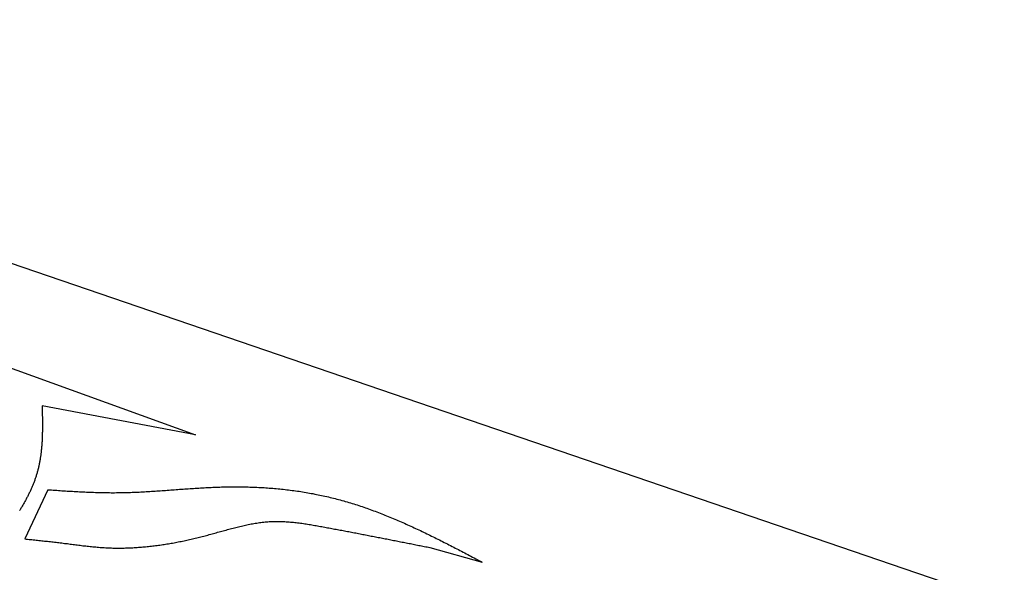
# Model space of a CAD drawing. Extents: x 15 to 1173, y 15 to 825.
# Tile 17 of 37: x 164 to 320, y 619 to 707. Entities that reach past the tile are written whole.
import ezdxf

# ---------------------------------------------------------------- set-up
doc = ezdxf.new("R2010")
doc.units = 0
doc.layers.get('0').update_dxf_attribs({"linetype": 'CONTINUOUS'})
doc.layers.add('BODY', color=3, linetype='CONTINUOUS')
doc.layers.add('TRIBAL_GRAPHIC_REV2', color=5, linetype='CONTINUOUS')

msp = doc.modelspace()

# ---------------------------------------------------------------- linework, layer by layer
for points in [[(167.86, 645.4, 0), (167.87, 645.26, 0), (167.87, 645.12, 0), (167.87, 644.97, 0), (167.88, 644.83, 0), (167.88, 644.69, 0), (167.88, 644.55, 0), (167.88, 644.41, 0), (167.89, 644.26, 0), (167.89, 644.12, 0), (167.89, 643.98, 0), (167.89, 643.84, 0), (167.9, 643.7, 0), (167.9, 643.56, 0), (167.9, 643.41, 0), (167.9, 643.27, 0), (167.9, 643.13, 0), (167.9, 642.99, 0), (167.91, 642.85, 0), (167.91, 642.71, 0), (167.91, 642.57, 0), (167.91, 642.43, 0), (167.91, 642.28, 0), (167.91, 642.14, 0), (167.91, 642, 0), (167.9, 641.86, 0), (167.9, 641.72, 0), (167.9, 641.58, 0), (167.9, 641.44, 0), (167.9, 641.3, 0), (167.89, 641.16, 0), (167.89, 641.02, 0), (167.89, 640.88, 0), (167.88, 640.74, 0), (167.88, 640.6, 0), (167.87, 640.46, 0), (167.87, 640.32, 0), (167.86, 640.18, 0), (167.85, 640.04, 0), (167.85, 639.91, 0), (167.84, 639.77, 0), (167.83, 639.63, 0), (167.82, 639.49, 0), (167.81, 639.35, 0), (167.8, 639.21, 0), (167.79, 639.08, 0), (167.78, 638.94, 0), (167.77, 638.8, 0), (167.76, 638.66, 0), (167.75, 638.53, 0), (167.73, 638.39, 0), (167.72, 638.25, 0), (167.7, 638.12, 0), (167.69, 637.98, 0), (167.67, 637.84, 0), (167.65, 637.71, 0), (167.63, 637.57, 0), (167.62, 637.44, 0), (167.6, 637.3, 0), (167.57, 637.17, 0), (167.55, 637.03, 0), (167.53, 636.9, 0), (167.51, 636.76, 0), (167.49, 636.63, 0), (167.46, 636.49, 0), (167.44, 636.36, 0), (167.41, 636.23, 0), (167.38, 636.09, 0), (167.35, 635.96, 0), (167.32, 635.83, 0), (167.29, 635.7, 0), (167.26, 635.57, 0), (167.23, 635.43, 0), (167.2, 635.3, 0), (167.16, 635.17, 0), (167.13, 635.04, 0), (167.09, 634.91, 0), (167.06, 634.78, 0), (167.02, 634.65, 0), (166.98, 634.52, 0), (166.94, 634.39, 0), (166.9, 634.26, 0), (166.86, 634.13, 0), (166.81, 634, 0), (166.77, 633.88, 0), (166.72, 633.75, 0), (166.68, 633.62, 0), (166.63, 633.49, 0), (166.59, 633.37, 0), (166.54, 633.24, 0), (166.49, 633.11, 0), (166.44, 632.99, 0), (166.38, 632.86, 0), (166.33, 632.74, 0), (166.28, 632.61, 0), (166.23, 632.49, 0), (166.17, 632.36, 0), (166.12, 632.24, 0), (166.06, 632.11, 0), (166, 631.99, 0), (165.94, 631.86, 0), (165.89, 631.74, 0), (165.83, 631.62, 0), (165.77, 631.49, 0), (165.71, 631.37, 0), (165.65, 631.25, 0), (165.58, 631.12, 0), (165.52, 631, 0), (165.46, 630.88, 0), (165.39, 630.76, 0), (165.33, 630.63, 0), (165.26, 630.51, 0), (165.2, 630.39, 0), (165.13, 630.27, 0), (165.06, 630.15, 0), (165, 630.03, 0), (164.93, 629.9, 0), (164.86, 629.78, 0), (164.79, 629.66, 0), (164.72, 629.54, 0), (164.65, 629.42, 0), (164.58, 629.3, 0), (164.51, 629.18, 0), (164.44, 629.06, 0), (164.36, 628.94, 0), (164.29, 628.82, 0)], [(168.78, 632.12, 0), (169.06, 632.1, 0), (169.34, 632.08, 0), (169.61, 632.06, 0), (169.89, 632.04, 0), (170.17, 632.03, 0), (170.45, 632.01, 0), (170.73, 631.99, 0), (171, 631.97, 0), (171.28, 631.96, 0), (171.56, 631.94, 0), (171.84, 631.92, 0), (172.12, 631.9, 0), (172.39, 631.89, 0), (172.67, 631.87, 0), (172.95, 631.86, 0), (173.23, 631.84, 0), (173.51, 631.82, 0), (173.78, 631.81, 0), (174.06, 631.8, 0), (174.34, 631.78, 0), (174.62, 631.77, 0), (174.9, 631.76, 0), (175.18, 631.75, 0), (175.45, 631.73, 0), (175.73, 631.72, 0), (176.01, 631.71, 0), (176.29, 631.7, 0), (176.56, 631.7, 0), (176.84, 631.69, 0), (177.12, 631.68, 0), (177.4, 631.67, 0), (177.68, 631.67, 0), (177.96, 631.66, 0), (178.23, 631.66, 0), (178.51, 631.66, 0), (178.79, 631.65, 0), (179.07, 631.65, 0), (179.34, 631.65, 0), (179.62, 631.66, 0), (179.9, 631.66, 0), (180.18, 631.66, 0), (180.46, 631.66, 0), (180.74, 631.67, 0), (181.01, 631.68, 0), (181.29, 631.68, 0), (181.57, 631.69, 0), (181.85, 631.7, 0), (182.13, 631.71, 0), (182.4, 631.72, 0), (182.68, 631.74, 0), (182.96, 631.75, 0), (183.24, 631.76, 0), (183.51, 631.77, 0), (183.79, 631.79, 0), (184.07, 631.8, 0), (184.35, 631.82, 0), (184.63, 631.84, 0), (184.91, 631.85, 0), (185.18, 631.87, 0), (185.46, 631.89, 0), (185.74, 631.91, 0), (186.02, 631.93, 0), (186.29, 631.95, 0), (186.57, 631.97, 0), (186.85, 631.98, 0), (187.13, 632, 0), (187.41, 632.02, 0), (187.68, 632.04, 0), (187.96, 632.06, 0), (188.24, 632.09, 0), (188.52, 632.11, 0), (188.79, 632.12, 0), (189.07, 632.15, 0), (189.35, 632.17, 0), (189.63, 632.19, 0), (189.9, 632.21, 0), (190.18, 632.23, 0), (190.46, 632.25, 0), (190.74, 632.26, 0), (191.01, 632.28, 0), (191.29, 632.3, 0), (191.57, 632.32, 0), (191.85, 632.34, 0), (192.12, 632.36, 0), (192.4, 632.38, 0), (192.68, 632.39, 0), (192.96, 632.41, 0), (193.23, 632.42, 0), (193.51, 632.44, 0), (193.79, 632.46, 0), (194.07, 632.47, 0), (194.34, 632.48, 0), (194.62, 632.5, 0), (194.9, 632.51, 0), (195.18, 632.52, 0), (195.46, 632.53, 0), (195.74, 632.54, 0), (196.01, 632.55, 0), (196.29, 632.56, 0), (196.57, 632.57, 0), (196.85, 632.57, 0), (197.13, 632.58, 0), (197.41, 632.58, 0), (197.69, 632.58, 0), (197.97, 632.59, 0), (198.25, 632.59, 0), (198.52, 632.59, 0), (198.8, 632.59, 0), (199.08, 632.59, 0), (199.36, 632.58, 0), (199.64, 632.58, 0), (199.92, 632.58, 0), (200.2, 632.57, 0), (200.48, 632.56, 0), (200.76, 632.55, 0), (201.04, 632.54, 0), (201.32, 632.53, 0), (201.6, 632.52, 0), (201.88, 632.51, 0), (202.16, 632.5, 0), (202.44, 632.48, 0), (202.72, 632.47, 0), (203, 632.45, 0), (203.28, 632.43, 0), (203.55, 632.41, 0), (203.83, 632.39, 0), (204.11, 632.37, 0), (204.39, 632.35, 0), (204.67, 632.32, 0), (204.95, 632.3, 0), (205.23, 632.27, 0), (205.5, 632.25, 0), (205.78, 632.22, 0), (206.06, 632.19, 0), (206.34, 632.16, 0), (206.62, 632.12, 0), (206.89, 632.09, 0), (207.17, 632.06, 0), (207.45, 632.02, 0), (207.72, 631.98, 0), (208, 631.95, 0), (208.28, 631.91, 0), (208.55, 631.87, 0), (208.83, 631.82, 0), (209.1, 631.78, 0), (209.38, 631.74, 0), (209.66, 631.69, 0), (209.93, 631.64, 0), (210.2, 631.6, 0), (210.48, 631.55, 0), (210.75, 631.5, 0), (211.03, 631.44, 0), (211.3, 631.39, 0), (211.57, 631.34, 0), (211.84, 631.28, 0), (212.12, 631.22, 0), (212.39, 631.16, 0), (212.66, 631.1, 0), (212.93, 631.04, 0), (213.2, 630.98, 0), (213.47, 630.91, 0), (213.74, 630.85, 0), (214.01, 630.78, 0), (214.28, 630.71, 0), (214.55, 630.64, 0), (214.81, 630.57, 0), (215.08, 630.5, 0), (215.35, 630.43, 0), (215.62, 630.35, 0), (215.88, 630.28, 0), (216.15, 630.2, 0), (216.41, 630.12, 0), (216.68, 630.04, 0), (216.94, 629.96, 0), (217.21, 629.88, 0), (217.47, 629.79, 0), (217.74, 629.71, 0), (218, 629.62, 0), (218.26, 629.53, 0), (218.53, 629.45, 0), (218.79, 629.36, 0), (219.05, 629.27, 0), (219.31, 629.18, 0), (219.57, 629.08, 0), (219.83, 628.99, 0), (220.09, 628.89, 0), (220.35, 628.8, 0), (220.61, 628.7, 0), (220.87, 628.6, 0), (221.13, 628.5, 0), (221.39, 628.4, 0), (221.65, 628.3, 0), (221.91, 628.2, 0), (222.16, 628.1, 0), (222.42, 628, 0), (222.68, 627.89, 0), (222.94, 627.79, 0), (223.19, 627.68, 0), (223.45, 627.57, 0), (223.71, 627.47, 0), (223.96, 627.36, 0), (224.22, 627.25, 0), (224.47, 627.14, 0), (224.73, 627.02, 0), (224.98, 626.91, 0), (225.24, 626.8, 0), (225.49, 626.69, 0), (225.75, 626.57, 0), (226, 626.46, 0), (226.25, 626.34, 0), (226.51, 626.23, 0), (226.76, 626.11, 0), (227.01, 625.99, 0), (227.27, 625.87, 0), (227.52, 625.75, 0), (227.77, 625.64, 0), (228.03, 625.52, 0), (228.28, 625.39, 0), (228.53, 625.27, 0), (228.78, 625.15, 0), (229.03, 625.03, 0), (229.28, 624.91, 0), (229.54, 624.78, 0), (229.79, 624.66, 0), (230.04, 624.54, 0), (230.29, 624.41, 0), (230.54, 624.29, 0), (230.79, 624.16, 0), (231.04, 624.04, 0), (231.29, 623.91, 0), (231.54, 623.78, 0), (231.79, 623.66, 0), (232.04, 623.53, 0), (232.29, 623.4, 0), (232.54, 623.27, 0), (232.79, 623.14, 0), (233.04, 623.02, 0), (233.29, 622.89, 0), (233.54, 622.76, 0), (233.79, 622.63, 0), (234.04, 622.5, 0), (234.29, 622.37, 0), (234.54, 622.24, 0), (234.79, 622.11, 0), (235.04, 621.98, 0), (235.29, 621.85, 0), (235.53, 621.72, 0), (235.78, 621.59, 0), (236.03, 621.46, 0), (236.28, 621.33, 0), (236.53, 621.2, 0), (236.78, 621.07, 0), (237.03, 620.93, 0), (237.28, 620.8, 0), (237.53, 620.67, 0)], [(165.11, 624.34, 0), (165.34, 624.31, 0), (165.56, 624.29, 0), (165.79, 624.26, 0), (166.01, 624.24, 0), (166.24, 624.22, 0), (166.46, 624.19, 0), (166.69, 624.17, 0), (166.91, 624.15, 0), (167.14, 624.12, 0), (167.36, 624.1, 0), (167.59, 624.07, 0), (167.81, 624.05, 0), (168.04, 624.03, 0), (168.26, 624, 0), (168.49, 623.98, 0), (168.71, 623.95, 0), (168.94, 623.93, 0), (169.16, 623.9, 0), (169.39, 623.88, 0), (169.61, 623.85, 0), (169.84, 623.82, 0), (170.06, 623.8, 0), (170.29, 623.77, 0), (170.51, 623.74, 0), (170.74, 623.72, 0), (170.96, 623.69, 0), (171.19, 623.66, 0), (171.41, 623.63, 0), (171.63, 623.61, 0), (171.86, 623.58, 0), (172.09, 623.55, 0), (172.31, 623.52, 0), (172.53, 623.49, 0), (172.76, 623.46, 0), (172.98, 623.43, 0), (173.21, 623.4, 0), (173.43, 623.38, 0), (173.66, 623.35, 0), (173.88, 623.32, 0), (174.11, 623.29, 0), (174.33, 623.26, 0), (174.56, 623.24, 0), (174.78, 623.21, 0), (175.01, 623.19, 0), (175.23, 623.16, 0), (175.46, 623.14, 0), (175.68, 623.11, 0), (175.91, 623.09, 0), (176.13, 623.07, 0), (176.36, 623.05, 0), (176.58, 623.03, 0), (176.81, 623.01, 0), (177.03, 622.99, 0), (177.26, 622.98, 0), (177.48, 622.96, 0), (177.71, 622.95, 0), (177.93, 622.93, 0), (178.16, 622.92, 0), (178.38, 622.91, 0), (178.61, 622.91, 0), (178.84, 622.9, 0), (179.06, 622.89, 0), (179.29, 622.89, 0), (179.51, 622.88, 0), (179.74, 622.88, 0), (179.97, 622.88, 0), (180.19, 622.88, 0), (180.42, 622.88, 0), (180.64, 622.89, 0), (180.87, 622.89, 0), (181.09, 622.9, 0), (181.32, 622.9, 0), (181.54, 622.91, 0), (181.77, 622.92, 0), (182, 622.93, 0), (182.22, 622.94, 0), (182.45, 622.95, 0), (182.68, 622.97, 0), (182.9, 622.98, 0), (183.13, 623, 0), (183.35, 623.01, 0), (183.58, 623.03, 0), (183.8, 623.05, 0), (184.03, 623.07, 0), (184.25, 623.09, 0), (184.48, 623.11, 0), (184.71, 623.14, 0), (184.93, 623.16, 0), (185.16, 623.19, 0), (185.38, 623.21, 0), (185.61, 623.24, 0), (185.83, 623.27, 0), (186.06, 623.3, 0), (186.28, 623.33, 0), (186.51, 623.36, 0), (186.74, 623.39, 0), (186.96, 623.42, 0), (187.19, 623.46, 0), (187.41, 623.49, 0), (187.63, 623.53, 0), (187.86, 623.57, 0), (188.08, 623.61, 0), (188.31, 623.64, 0), (188.53, 623.68, 0), (188.76, 623.73, 0), (188.98, 623.77, 0), (189.21, 623.81, 0), (189.43, 623.85, 0), (189.66, 623.9, 0), (189.88, 623.94, 0), (190.1, 623.99, 0), (190.33, 624.03, 0), (190.55, 624.08, 0), (190.77, 624.13, 0), (191, 624.18, 0), (191.22, 624.23, 0), (191.44, 624.28, 0), (191.67, 624.33, 0), (191.89, 624.38, 0), (192.11, 624.44, 0), (192.34, 624.49, 0), (192.56, 624.55, 0), (192.78, 624.6, 0), (193, 624.66, 0), (193.23, 624.71, 0), (193.45, 624.77, 0), (193.67, 624.83, 0), (193.89, 624.89, 0), (194.11, 624.95, 0), (194.33, 625.01, 0), (194.56, 625.07, 0), (194.78, 625.13, 0), (195, 625.19, 0), (195.22, 625.25, 0), (195.44, 625.31, 0), (195.66, 625.38, 0), (195.88, 625.44, 0), (196.1, 625.5, 0), (196.32, 625.56, 0), (196.54, 625.62, 0), (196.76, 625.68, 0), (196.99, 625.74, 0), (197.21, 625.8, 0), (197.43, 625.86, 0), (197.65, 625.92, 0), (197.87, 625.98, 0), (198.09, 626.04, 0), (198.31, 626.1, 0), (198.53, 626.15, 0), (198.75, 626.21, 0), (198.97, 626.26, 0), (199.19, 626.31, 0), (199.41, 626.37, 0), (199.63, 626.42, 0), (199.85, 626.47, 0), (200.07, 626.52, 0), (200.29, 626.56, 0), (200.51, 626.61, 0), (200.73, 626.65, 0), (200.96, 626.7, 0), (201.18, 626.74, 0), (201.4, 626.77, 0), (201.62, 626.81, 0), (201.84, 626.85, 0), (202.06, 626.88, 0), (202.28, 626.91, 0), (202.5, 626.94, 0), (202.73, 626.97, 0), (202.95, 626.99, 0), (203.17, 627.02, 0), (203.39, 627.04, 0), (203.62, 627.05, 0), (203.84, 627.07, 0), (204.06, 627.08, 0), (204.29, 627.09, 0), (204.51, 627.1, 0), (204.73, 627.1, 0), (204.96, 627.11, 0), (205.18, 627.11, 0), (205.41, 627.1, 0), (205.63, 627.1, 0), (205.85, 627.09, 0), (206.08, 627.08, 0), (206.3, 627.07, 0), (206.53, 627.06, 0), (206.75, 627.04, 0), (206.98, 627.03, 0), (207.2, 627.01, 0), (207.43, 626.99, 0), (207.65, 626.97, 0), (207.88, 626.94, 0), (208.1, 626.92, 0), (208.33, 626.89, 0), (208.56, 626.86, 0), (208.78, 626.83, 0), (209.01, 626.8, 0), (209.23, 626.77, 0), (209.46, 626.74, 0), (209.68, 626.7, 0), (209.91, 626.67, 0), (210.13, 626.63, 0), (210.36, 626.6, 0), (210.59, 626.56, 0), (210.81, 626.52, 0), (211.04, 626.48, 0), (211.26, 626.44, 0), (211.49, 626.4, 0), (211.71, 626.36, 0), (211.94, 626.32, 0), (212.16, 626.28, 0), (212.39, 626.24, 0), (212.62, 626.2, 0), (212.84, 626.15, 0), (213.06, 626.11, 0), (213.29, 626.07, 0), (213.51, 626.03, 0), (213.74, 625.99, 0), (213.96, 625.95, 0), (214.19, 625.9, 0), (214.41, 625.86, 0), (214.63, 625.82, 0), (214.86, 625.78, 0), (215.08, 625.74, 0), (215.31, 625.69, 0), (215.53, 625.65, 0), (215.75, 625.61, 0), (215.98, 625.57, 0), (216.2, 625.52, 0), (216.42, 625.48, 0), (216.65, 625.44, 0), (216.87, 625.4, 0), (217.09, 625.35, 0), (217.32, 625.31, 0), (217.54, 625.27, 0), (217.76, 625.23, 0), (217.99, 625.18, 0), (218.21, 625.14, 0), (218.43, 625.1, 0), (218.65, 625.05, 0), (218.88, 625.01, 0), (219.1, 624.97, 0), (219.32, 624.92, 0), (219.54, 624.88, 0), (219.76, 624.84, 0), (219.99, 624.79, 0), (220.21, 624.75, 0), (220.43, 624.71, 0), (220.65, 624.66, 0), (220.88, 624.62, 0), (221.1, 624.58, 0), (221.32, 624.53, 0), (221.54, 624.49, 0), (221.76, 624.45, 0), (221.98, 624.4, 0), (222.21, 624.36, 0), (222.43, 624.32, 0), (222.65, 624.27, 0), (222.87, 624.23, 0), (223.09, 624.19, 0), (223.31, 624.14, 0), (223.53, 624.1, 0), (223.75, 624.06, 0), (223.98, 624.01, 0), (224.2, 623.97, 0), (224.42, 623.92, 0), (224.64, 623.88, 0), (224.86, 623.84, 0), (225.08, 623.79, 0), (225.3, 623.75, 0), (225.52, 623.71, 0), (225.74, 623.66, 0), (225.97, 623.62, 0), (226.19, 623.58, 0), (226.41, 623.53, 0), (226.63, 623.49, 0), (226.85, 623.44, 0), (227.07, 623.4, 0), (227.29, 623.36, 0), (227.51, 623.31, 0), (227.73, 623.27, 0), (227.95, 623.22, 0), (228.17, 623.18, 0), (228.39, 623.14, 0), (228.62, 623.09, 0), (228.84, 623.05, 0), (229.06, 623, 0), (229.28, 622.96, 0)]]:
    msp.add_polyline3d(points)
at = {"layer": 'BODY'}
msp.add_line((50.2, 706.59), (532.17, 541.76), dxfattribs=at)
at = {"layer": 'TRIBAL_GRAPHIC_REV2'}
for p, q in [((160.53, 652.27), (192.15, 640.82)), ((192.15, 640.82), (167.86, 645.4)), ((168.78, 632.12), (165.11, 624.33)), ((229.28, 622.96), (237.53, 620.67))]:
    msp.add_line(p, q, dxfattribs=at)

doc.saveas('drawing.dxf')
